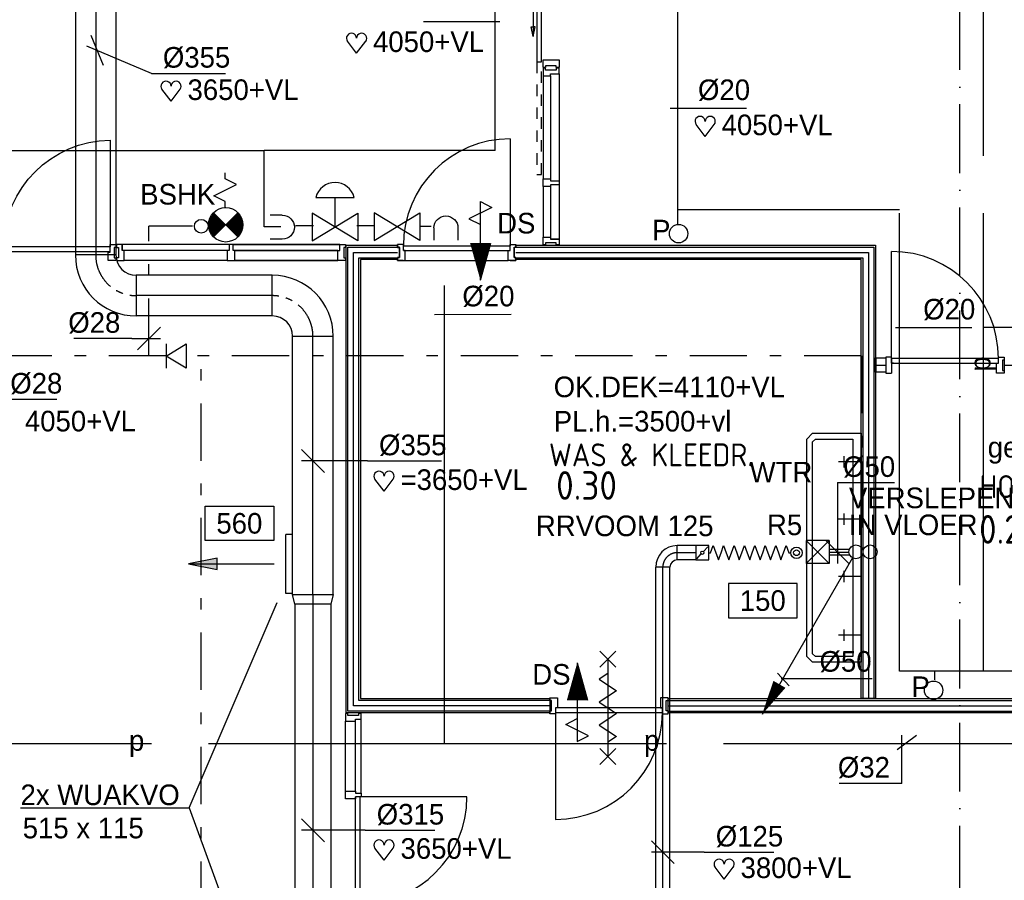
# Model space of a CAD drawing. Extents: x -866131 to -691536, y 173952 to 258052.
# Tile 43 of 160: x -841718 to -833116, y 233631 to 241147. Entities that reach past the tile are written whole.
import ezdxf
from ezdxf.enums import TextEntityAlignment as Align

# ---------------------------------------------------------------- set-up
doc = ezdxf.new("R2010")
doc.units = 0
doc.header["$LTSCALE"] = 100
for name, pattern in [('2322000', [45, 40, -5]), ('2322109', [10, 5, -2, 1, -2]), ('CENTER2', [11.25, 7.5, -1.25, 1.25, -1.25]), ('CENTER4', [5, 3.125, -0.625, 0.625, -0.625]), ('DASHDOT', [9, 6, -1.5, 0, -1.5]), ('HIDDEN', [2, 1, -1]), ('LURETOUR', [6, 4, -2])]:
    doc.linetypes.add(name, pattern=pattern)
doc.layers.get('0').update_dxf_attribs({"linetype": 'CONTINUOUS'})
for name, color, linetype in [('AL$7----_STRAMIEN', 1, 'DASHDOT'), ('AL22----_BINNENWAND', 7, 'CONTINUOUS'), ('AL31----_BUITENKOZ', 7, 'CONTINUOUS'), ('AL32----_BINNENKOZ', 7, 'CONTINUOUS'), ('AL32----_DRAAIRICHTING', 1, 'CONTINUOUS'), ('AL65----_BEVEILIGING', 7, 'CONTINUOUS'), ('AL74----_INRSANITAIR', 7, 'CONTINUOUS'), ('ALL-----_REFLIJNEN', 8, 'CONTINUOUS'), ('ALXAK---_BEPLATING', 1, 'CONTINUOUS'), ('BOUW', 8, 'CONTINUOUS'), ('DOORSNEDE', 1, 'CONTINUOUS'), ('MV-BINNENKOZIJN', 1, 'CONTINUOUS'), ('VOLGNUMMER', 7, 'CONTINUOUS'), ('WL$1----', 4, 'CONTINUOUS'), ('WL531---', 4, 'CONTINUOUS'), ('WL532---', 4, 'CONTINUOUS'), ('WL570---', 3, 'CONTINUOUS'), ('WL570---_HARTLIJN', 7, 'CONTINUOUS'), ('WL570---_RETOUR', 3, 'CONTINUOUS'), ('WL570---_TOEVOER', 3, 'CONTINUOUS'), ('WM$1----', 1, 'CONTINUOUS'), ('WM531---', 1, 'CONTINUOUS'), ('WM541---', 1, 'CONTINUOUS'), ('WM5627--', 1, 'CONTINUOUS'), ('WM570---', 1, 'CONTINUOUS')]:
    doc.layers.add(name, color=color, linetype=linetype)
doc.styles.add('BURO-018', font='BUROFONT.shx', dxfattribs={"height": 180})
doc.styles.get("Standard").update_dxf_attribs({"font": 'ISOCP'})

# ---------------------------------------------------------------- blocks, each defined once
blk = doc.blocks.new('A$C4CDC756A')
at = {"layer": 'BOUW', "color": 1, "style": 'BURO-018'}
for s, p in [('OK.DEK=4110+VL', (0, 300)), ('PL.h.=3500+vl', (0, 0))]:
    blk.add_text(s, height=180, dxfattribs=at).set_placement(p)
blk = doc.blocks.new('LU-ORNAM-646410')
at = {"color": 0, "linetype": 'CONTINUOUS'}
for radius in [50, 25]:
    blk.add_circle((0, 0), radius, dxfattribs=at)
blk = doc.blocks.new('LU-ORND')
at = {"color": 0, "linetype": 'CONTINUOUS'}
for p, q in [((-3, 1.5), (-3, -1.5)), ((3, 1.5), (-3, 1.5)), ((3, -1.5), (3, 1.5)), ((-3, -1.5), (3, -1.5))]:
    blk.add_line(p, q, dxfattribs=at)
blk = doc.blocks.new('LU-1D-KL-7D70')
at = {"color": 0, "linetype": 'CONTINUOUS'}
for p, q in [((-56.4, 62.5), (-56.4, -62.5)), ((56.4, 62.5), (-56.4, 62.5)), ((47, 52), (9.5, 10.5)), ((56.4, -62.5), (56.4, 62.5)), ((-56.4, -62.5), (56.4, -62.5)), ((-9.5, -10.5), (-47, -52))]:
    blk.add_line(p, q, dxfattribs=at)
blk.add_circle((0, 0), 14.1, dxfattribs=at)
blk = doc.blocks.new('LU-1D-F-7D2CB')
at = {"color": 0, "linetype": 'CONTINUOUS'}
for p, q in [((-357.8, 0), (-341.2, 0)), ((-341.2, 0), (-318.5, 62.5)), ((-318.5, 62.5), (-295.7, 0)), ((-295.7, 0), (-273, -62.5)), ((-273, -62.5), (-250.2, 0)), ((-250.2, 0), (-227.5, 62.5)), ((-227.5, 62.5), (-204.7, 0)), ((-204.7, 0), (-182, -62.5)), ((-182, -62.5), (-159.2, 0)), ((-159.2, 0), (-136.5, 62.5)), ((-136.5, 62.5), (-113.7, 0)), ((-113.7, 0), (-91, -62.5)), ((-91, -62.5), (-68.2, 0)), ((-68.2, 0), (-45.5, 62.5)), ((-45.5, 62.5), (-22.7, 0)), ((-22.7, 0), (0, -62.5)), ((0, -62.5), (22.7, 0)), ((22.7, 0), (45.5, 62.5)), ((45.5, 62.5), (68.2, 0)), ((68.2, 0), (91, -62.5)), ((91, -62.5), (113.7, 0)), ((113.7, 0), (136.5, 62.5)), ((136.5, 62.5), (159.2, 0)), ((159.2, 0), (182, -62.5)), ((182, -62.5), (204.7, 0)), ((204.7, 0), (227.5, 62.5)), ((227.5, 62.5), (250.2, 0)), ((250.2, 0), (273, -62.5)), ((273, -62.5), (295.7, 0)), ((295.7, 0), (318.5, 62.5)), ((318.5, 62.5), (341.2, 0)), ((341.2, 0), (357.8, 0))]:
    blk.add_line(p, q, dxfattribs=at)
blk = doc.blocks.new('LU-1D-K-7D')
at = {"color": 0, "linetype": 'CONTINUOUS'}
for p, q in [((-0.5, 62.5), (0.5, 62.5)), ((-0.5, -62.5), (0.5, -62.5))]:
    blk.add_line(p, q, dxfattribs=at)
at = {"layer": 'WL570---_HARTLIJN', "linetype": 'CENTER2'}
blk.add_line((-0.5, 0), (0.5, 0), dxfattribs=at)
blk = doc.blocks.new('LU-1D-B-1-7D5A7D')
at = {"color": 0, "linetype": 'CONTINUOUS'}
for p, q in [((-62.5, 125), (62.5, 125)), ((-125, 62.5), (-125, -62.5))]:
    blk.add_line(p, q, dxfattribs=at)
for radius in [62.5, 187.5]:
    blk.add_arc((-125, 125), radius, 270, 0, dxfattribs=at)
at = {"layer": 'WL570---_HARTLIJN', "linetype": 'CENTER4'}
blk.add_arc((-125, 125), 125, 270, 0, dxfattribs=at)
blk = doc.blocks.new('LU-PIJL7')
at = {"color": 0, "linetype": 'CONTINUOUS'}
for p, q in [((0, 0), (-15, 0)), ((-5, -1), (-5, 1)), ((-5, 1), (0, 0)), ((0, 0), (-5, -1))]:
    blk.add_line(p, q, dxfattribs=at)
blk.add_solid([(-5, 1), (-5, -1), (0, 0)], dxfattribs=at)
blk = doc.blocks.new('LU-1D-K-163')
at = {"color": 0, "linetype": 'CONTINUOUS'}
for p, q in [((-0.5, 177.5), (0.5, 177.5)), ((-0.5, -177.5), (0.5, -177.5))]:
    blk.add_line(p, q, dxfattribs=at)
at = {"layer": 'WL570---_HARTLIJN', "linetype": 'CENTER2'}
blk.add_line((-0.5, 0), (0.5, 0), dxfattribs=at)
blk = doc.blocks.new('LU-1D-K-13B')
at = {"color": 0, "linetype": 'CONTINUOUS'}
for p, q in [((-0.5, 157.5), (0.5, 157.5)), ((-0.5, -157.5), (0.5, -157.5))]:
    blk.add_line(p, q, dxfattribs=at)
at = {"layer": 'WL570---_HARTLIJN', "linetype": 'CENTER2'}
blk.add_line((-0.5, 0), (0.5, 0), dxfattribs=at)
blk = doc.blocks.new('*U103', base_point=(-7713.3, 69769.5))
at = {"layer": 'WM570---', "linetype": 'CONTINUOUS'}
for p, q in [((-7660, 69639), (-7766.5, 69900.1)), ((-7240.2, 69570.6), (-7805.5, 69808.3)), ((-7240.2, 69570.6), (-6593.7, 69570.6))]:
    blk.add_line(p, q, dxfattribs=at)
at = {"layer": 'WM570---', "linetype": 'CONTINUOUS', "style": 'BURO-018'}
blk.add_text('%%c355', height=180, dxfattribs=at).set_placement((-7140.2, 69620.6))
blk = doc.blocks.new('LU-1D-B--1-1635A163')
at = {"color": 0, "linetype": 'CONTINUOUS'}
for p, q in [((-355, -177.5), (-355, 177.5)), ((-177.5, -355), (177.5, -355))]:
    blk.add_line(p, q, dxfattribs=at)
for radius in [532.5, 177.5]:
    blk.add_arc((-355, -355), radius, 0, 90, dxfattribs=at)
at = {"layer": 'WL570---_HARTLIJN', "linetype": 'CENTER4'}
blk.add_arc((-355, -355), 355, 0, 90, dxfattribs=at)
blk = doc.blocks.new('LU-1D-VC-16313B55')
at = {"color": 0, "linetype": 'CONTINUOUS'}
for p, q in [((0, 177.5), (85.1562, 157.5)), ((0, -177.5), (0, 177.5)), ((85.1562, 157.5), (85.1562, -157.5)), ((85.1562, -157.5), (0, -177.5))]:
    blk.add_line(p, q, dxfattribs=at)
at = {"layer": 'WL570---_HARTLIJN', "linetype": 'CENTER4'}
blk.add_line((0, 0), (85.1562, 0), dxfattribs=at)
blk = doc.blocks.new('*U111', base_point=(-3005.3, 59843.6))
at = {"layer": 'WM570---', "linetype": 'CONTINUOUS'}
for p, q in [((-3105, 59943.3), (-2905.6, 59743.9)), ((-2642.8, 59843.6), (-3105.3, 59843.6)), ((-2642.8, 59843.6), (-2036.4, 59843.6))]:
    blk.add_line(p, q, dxfattribs=at)
at = {"layer": 'WM570---', "linetype": 'CONTINUOUS', "style": 'BURO-018'}
blk.add_text('%%c125', height=180, dxfattribs=at).set_placement((-2542.8, 59893.6))
blk = doc.blocks.new('HART')
at = {"color": 1}
for q in [(-28.1, 39.5), (51.4, 39.5)]:
    blk.add_line((11.6, -12.9), q, dxfattribs=at)
for centre, start, end in [((-10.5, 52.8), 0, 217.1867), ((33.8, 52.8), 322.8133, 180)]:
    blk.add_arc(centre, 22.1, start, end, dxfattribs=at)
blk = doc.blocks.new('*U207', base_point=(-6062.4, 63341.4))
at = {"layer": 'WM570---', "linetype": 'CONTINUOUS'}
for p, q in [((-6162.1, 63441.1), (-5962.7, 63241.7)), ((-5584.9, 63341.4), (-6162.4, 63341.4)), ((-5584.9, 63341.4), (-4938.4, 63341.4))]:
    blk.add_line(p, q, dxfattribs=at)
at = {"layer": 'WM570---', "linetype": 'CONTINUOUS', "style": 'BURO-018'}
blk.add_text('%%c355', height=180, dxfattribs=at).set_placement((-5484.9, 63391.4))
blk = doc.blocks.new('*U208', base_point=(-6062.4, 60116.2))
at = {"layer": 'WM570---', "linetype": 'CONTINUOUS'}
for p, q in [((-6162.1, 60215.9), (-5962.7, 60016.5)), ((-5604.9, 60116.2), (-6162.4, 60116.2)), ((-5604.9, 60116.2), (-4998.4, 60116.2))]:
    blk.add_line(p, q, dxfattribs=at)
at = {"layer": 'WM570---', "linetype": 'CONTINUOUS', "style": 'BURO-018'}
blk.add_text('%%c315', height=180, dxfattribs=at).set_placement((-5504.9, 60166.2))
blk = doc.blocks.new('LDS')
at = {"color": 0, "linetype": 'CONTINUOUS'}
for p, q in [((0, 1), (1, 1)), ((0, -1), (1, -1))]:
    blk.add_line(p, q, dxfattribs=at)
blk.add_arc((0, 0), 1, 90, 270, dxfattribs=at)
blk = doc.blocks.new('3048301')
at = {"color": 0, "linetype": 'CONTINUOUS'}
for p, q in [((-2.5, 1.5), (2.5, -1.5)), ((-2.5, -1.5), (-2.5, 1.5)), ((2.5, 1.5), (-2.5, -1.5)), ((2.5, -1.5), (2.5, 1.5))]:
    blk.add_line(p, q, dxfattribs=at)
at = {"color": 0, "linetype": 'CONTINUOUS', "style": 'BURO-018', "flags": 1}
blk.add_attdef('CV_MATCODE', (0, 0), '', height=1.8, dxfattribs=at)
blk = doc.blocks.new('3048311')
at = {"color": 0, "linetype": 'CONTINUOUS'}
for p, q in [((-2.5, 1.5), (0, 0)), ((-2.5, -1.5), (-2.5, 1.5)), ((0, -1.5), (0, 1.5)), ((0, 0), (-2.5, -1.5))]:
    blk.add_line(p, q, dxfattribs=at)
at = {"color": 0, "linetype": 'CONTINUOUS', "style": 'BURO-018', "flags": 1}
blk.add_attdef('CV_MATCODE', (0, 0), '', height=1.8, dxfattribs=at)
blk = doc.blocks.new('*U409', base_point=(-8806.9, 64260.1))
at = {"color": 0, "linetype": 'CONTINUOUS'}
for p, q in [((-8706.9, 64360.1), (-8906.9, 64160.1)), ((-8806.9, 63880.1), (-8806.9, 64360.1)), ((-8806.9, 63880.1), (-8300.7, 63880.1))]:
    blk.add_line(p, q, dxfattribs=at)
at = {"color": 0, "linetype": 'CONTINUOUS', "style": 'BURO-018'}
blk.add_text('%%C28', height=180, dxfattribs=at).set_placement((-8706.9, 63930.1))
blk = doc.blocks.new('*U410', base_point=(-7495.2, 64446.5))
at = {"color": 0, "linetype": 'CONTINUOUS'}
for p, q in [((-7395.2, 64546.5), (-7595.2, 64346.5)), ((-7645.2, 64446.5), (-8151.4, 64446.5)), ((-7645.2, 64446.5), (-7395.2, 64446.5))]:
    blk.add_line(p, q, dxfattribs=at)
at = {"color": 0, "linetype": 'CONTINUOUS', "style": 'BURO-018'}
blk.add_text('%%C28', height=180, dxfattribs=at).set_placement((-7745.2, 64496.5), align=Align.RIGHT)
blk = doc.blocks.new('2322000-3')
at = {"layer": 'WM$1----', "color": 0, "style": 'BURO-018'}
blk.add_text('p', height=180, rotation=90, dxfattribs=at).set_placement((-833298.8, 238140.3), align=Align.MIDDLE)
for p in [(-840696.6, 234825.1), (-836196.6, 234825.1)]:
    blk.add_text('p', height=180, dxfattribs=at).set_placement(p, align=Align.MIDDLE)

msp = doc.modelspace()

# ---------------------------------------------------------------- linework, layer by layer
at = {"color": 2, "linetype": 'CONTINUOUS'}
for p, q in [((-839923.14, 239758.205), (-839923.14, 239808.205)), ((-839823.14, 239708.205), (-839923.14, 239758.205)), ((-840023.14, 239608.205), (-839823.14, 239708.205)), ((-839923.14, 239558.205), (-840023.14, 239608.205)), ((-839923.14, 239508.205), (-839923.14, 239558.205)), ((-840024.019, 239461.557), (-839811.887, 239249.425)), ((-839811.887, 239461.557), (-840024.019, 239249.425)), ((-834442.245, 236447.52), (-835231.995, 235079.633))]:
    msp.add_line(p, q, dxfattribs=at)
at = {"color": 3, "linetype": 'CONTINUOUS'}
for p, q in [((-834645.29, 236523.078), (-834468.119, 236523.078)), ((-834645.29, 236473.078), (-834466.263, 236473.078))]:
    msp.add_line(p, q, dxfattribs=at)
at = {"color": 8, "linetype": 'CONTINUOUS'}
for p, q in [((-838872.326, 234342.56), (-838872.326, 234409.56)), ((-838872.326, 234409.56), (-838784.326, 234409.56)), ((-838784.326, 234342.56), (-838872.326, 234342.56)), ((-838784.326, 234409.56), (-838784.326, 234392.56)), ((-838784.326, 234392.56), (-838733.326, 234392.56)), ((-838733.326, 234359.56), (-838784.326, 234359.56)), ((-838784.326, 234359.56), (-838784.326, 234342.56)), ((-838733.326, 234392.56), (-838733.326, 234359.56))]:
    msp.add_line(p, q, dxfattribs=at)
msp.add_lwpolyline([(-841858.826, 239163.589, -0.40872383), (-840928.826, 240093.589), (-840928.826, 239163.589)], format="xyb", dxfattribs=at)
at = {"color": 2, "linetype": 'CONTINUOUS', "const_width": 150}
for points in [[(-839970.986, 239302.458, -0.41421356), (-839970.986, 239408.524, -1)], [(-839864.92, 239302.458, 0.41421356), (-839864.92, 239408.524, 1)]]:
    msp.add_lwpolyline(points, format="xyb", dxfattribs=at)
at = {"color": 2, "linetype": 'CONTINUOUS'}
msp.add_lwpolyline([(-835231.995, 235079.633, 0, 121.5, 0), (-835080.12, 235342.688, 121.5, 121.5, 0)], format="xyseb", dxfattribs=at)
for centre, radius in [((-839917.953, 239355.491), 150), ((-840132.287, 239342.421), 60), ((-834411.87, 236500.131), 60.75), ((-834288.511, 236498.973), 60.75)]:
    msp.add_circle(centre, radius, dxfattribs=at)
at = {"layer": 'AL$7----_STRAMIEN', "color": 1}
msp.add_lwpolyline([(-833502.826, 179501.228), (-833502.826, 252610.366)], dxfattribs=at)
at = {"layer": 'AL22----_BINNENWAND', "color": 8}
for p, q in [((-838865.326, 235092.728), (-838865.326, 239176.589)), ((-838865.326, 239176.589), (-838416.826, 239176.589)), ((-837382.826, 239176.589), (-834240.326, 239176.589)), ((-834240.326, 239176.589), (-834240.326, 235217.728)), ((-838416.826, 239051.589), (-838740.326, 239051.589)), ((-838740.326, 239051.589), (-838740.326, 235217.728)), ((-834365.326, 239051.589), (-837382.826, 239051.589)), ((-834365.326, 235217.728), (-834365.326, 239051.589)), ((-834239.826, 238192.728), (-834153.729, 238192.728)), ((-834239.826, 238067.728), (-834239.826, 238192.728)), ((-834153.729, 238067.728), (-834239.826, 238067.728)), ((-838740.326, 235217.728), (-837087.326, 235217.728)), ((-837087.326, 235217.728), (-837087.326, 235092.728)), ((-836053.326, 235217.728), (-830157.326, 235217.728)), ((-836053.326, 235092.728), (-836053.326, 235217.728)), ((-834240.326, 235217.728), (-834365.326, 235217.728)), ((-837087.326, 235092.728), (-838865.326, 235092.728)), ((-830157.326, 235092.728), (-836053.326, 235092.728))]:
    msp.add_line(p, q, dxfattribs=at)
at = {"layer": 'AL22----_BINNENWAND', "color": 8, "linetype": 'CONTINUOUS'}
for p, q in [((-838850.326, 235107.728), (-838850.326, 239161.589)), ((-838850.326, 239161.589), (-838416.826, 239161.589)), ((-838416.826, 239161.589), (-838416.826, 239183.589)), ((-838400.826, 239161.589), (-838416.826, 239161.589)), ((-838400.826, 239069.589), (-838400.826, 239161.589)), ((-837398.826, 239069.589), (-837398.826, 239161.589)), ((-837398.826, 239161.589), (-837382.826, 239161.589)), ((-837382.826, 239161.589), (-837382.826, 239183.589)), ((-837382.826, 239161.589), (-834255.326, 239161.589)), ((-834255.326, 239161.589), (-834255.326, 235217.728)), ((-838416.826, 239044.589), (-838416.826, 239069.589)), ((-838416.826, 239069.589), (-838400.826, 239069.589)), ((-837382.826, 239069.589), (-837398.826, 239069.589)), ((-837382.826, 239044.589), (-837382.826, 239069.589)), ((-838755.326, 235202.728), (-838755.326, 239066.589)), ((-838755.326, 239066.589), (-838416.826, 239066.589)), ((-838366.826, 239044.589), (-838416.826, 239044.589)), ((-837432.826, 239044.589), (-837382.826, 239044.589)), ((-837382.826, 239066.589), (-834350.326, 239066.589)), ((-837087.326, 235202.728), (-838755.326, 235202.728)), ((-836053.326, 235202.728), (-830157.326, 235202.728)), ((-837087.326, 235107.728), (-838850.326, 235107.728)), ((-836053.326, 235107.728), (-830157.326, 235107.728))]:
    msp.add_line(p, q, dxfattribs=at)
for points in [[(-837432.274, 240106.589), (-837432.274, 239172.589)], [(-838416.274, 239183.589), (-838416.274, 239158.589), (-838400.274, 239158.589), (-838400.274, 239069.589), (-838416.274, 239069.589), (-838416.274, 239044.589), (-838349.274, 239044.589), (-838349.274, 239132.589), (-838366.274, 239132.589), (-838366.274, 239183.589), (-838416.274, 239183.589)], [(-838366.274, 239172.589), (-837432.274, 239172.589)], [(-837382.274, 239183.589), (-837382.274, 239158.589), (-837398.274, 239158.589), (-837398.274, 239069.589), (-837382.274, 239069.589), (-837382.274, 239044.589), (-837449.274, 239044.589), (-837449.274, 239132.589), (-837432.274, 239132.589), (-837432.274, 239183.589), (-837382.274, 239183.589)], [(-838366.274, 239132.589), (-837432.274, 239132.589)], [(-838349.274, 239044.589), (-837449.274, 239044.589)]]:
    msp.add_lwpolyline(points, dxfattribs=at)
msp.add_arc((-837432.274, 239172.589), 934, 90, 180, dxfattribs=at)
at = {"layer": 'AL31----_BUITENKOZ', "color": 8, "linetype": 'CONTINUOUS'}
for p, q in [((-840928.826, 239163.589), (-841858.826, 239163.589)), ((-840928.826, 239122.589), (-840928.826, 239163.589)), ((-841858.826, 239122.589), (-840928.826, 239122.589))]:
    msp.add_line(p, q, dxfattribs=at)
msp.add_lwpolyline([(-837158.446, 241718.589), (-837199.446, 241718.589), (-837199.446, 240780.089), (-837158.446, 240780.089)], close=True, dxfattribs=at)
at = {"layer": 'AL31----_BUITENKOZ', "color": 8}
for points in [[(-837085.105, 241244.214), (-837231.787, 241243.964), (-837231.787, 241001.219)], [(-837231.787, 241001.219), (-837248.148, 241083.32), (-837231.787, 241083.32)], [(-837231.787, 241001.219), (-837215.425, 241083.32), (-837231.787, 241083.32)]]:
    msp.add_lwpolyline(points, dxfattribs=at)
at = {"layer": 'AL31----_BUITENKOZ', "color": 8, "linetype": 'HIDDEN'}
msp.add_lwpolyline([(-837199.446, 240780.089), (-837199.446, 239794.589), (-837158.446, 239794.589), (-837158.446, 240780.089)], dxfattribs=at)
at = {"layer": 'AL32----_BINNENKOZ', "color": 8}
for p, q in [((-837122.826, 240723.089), (-837144.826, 240723.089)), ((-837144.826, 240723.089), (-837144.826, 240656.089)), ((-837122.826, 240707.089), (-837122.826, 240723.089)), ((-837030.826, 240707.089), (-837122.826, 240707.089)), ((-837005.826, 240723.089), (-837030.826, 240723.089)), ((-837030.826, 240723.089), (-837030.826, 240707.089)), ((-837005.826, 240673.089), (-837005.826, 240723.089)), ((-837144.826, 240656.089), (-837144.826, 239756.089)), ((-837144.826, 240656.089), (-837144.826, 239756.089)), ((-837144.826, 240656.089), (-837081.826, 240656.089)), ((-837081.826, 240656.089), (-837081.826, 240673.089)), ((-837081.826, 240673.089), (-837005.826, 240673.089)), ((-837081.826, 240656.089), (-837081.826, 239756.089)), ((-837005.826, 240673.089), (-837005.826, 239739.089)), ((-837144.826, 239689.089), (-837144.826, 239756.089)), ((-837144.826, 239756.089), (-837081.826, 239756.089)), ((-837081.826, 239689.089), (-837144.826, 239689.089)), ((-837144.826, 239689.089), (-837144.826, 239248.59)), ((-837081.826, 239756.089), (-837081.826, 239739.089)), ((-837081.826, 239739.089), (-837005.826, 239739.089)), ((-837005.826, 239706.089), (-837081.826, 239706.089)), ((-837081.826, 239706.089), (-837081.826, 239689.089)), ((-837081.826, 239689.089), (-837081.826, 239248.589)), ((-837005.826, 239739.089), (-837005.826, 239706.089)), ((-837005.826, 239706.089), (-837005.826, 239231.589)), ((-837144.826, 239181.589), (-837144.826, 239248.589)), ((-837144.826, 239248.589), (-837081.826, 239248.589)), ((-837081.826, 239248.589), (-837081.826, 239231.589)), ((-840926.826, 239116.589), (-840926.826, 239183.589)), ((-840926.826, 239183.589), (-840876.826, 239183.589)), ((-840876.826, 239158.589), (-840892.826, 239158.589)), ((-840892.826, 239158.589), (-840892.826, 239066.589)), ((-840876.826, 239183.589), (-840876.826, 239158.589)), ((-840871.826, 239183.589), (-840871.826, 239158.589)), ((-840821.826, 239183.589), (-840871.826, 239183.589)), ((-840871.826, 239158.589), (-840855.826, 239158.589)), ((-840855.826, 239158.589), (-840855.826, 239066.589)), ((-840821.826, 239183.589), (-840821.826, 239132.589)), ((-839887.326, 239183.589), (-840821.826, 239183.589)), ((-840821.826, 239132.589), (-840821.826, 239183.589)), ((-839887.326, 239183.589), (-839887.326, 239132.589)), ((-839854.326, 239183.589), (-839887.326, 239183.589)), ((-839854.326, 239183.589), (-838920.326, 239183.589)), ((-838920.326, 239183.589), (-839854.326, 239183.589)), ((-839854.326, 239132.589), (-839854.326, 239183.589)), ((-838920.326, 239132.589), (-838920.326, 239183.589)), ((-838920.326, 239183.589), (-838870.326, 239183.589)), ((-838870.326, 239158.589), (-838886.326, 239158.589)), ((-838886.326, 239158.589), (-838886.326, 239066.589)), ((-838870.326, 239183.589), (-838870.326, 239158.589)), ((-837122.826, 239181.589), (-837144.826, 239181.589)), ((-837030.826, 239197.589), (-837122.826, 239197.589)), ((-837122.826, 239197.589), (-837122.826, 239181.589)), ((-837005.826, 239231.589), (-837081.826, 239231.589)), ((-837081.826, 239231.589), (-837005.826, 239231.589)), ((-837030.826, 239181.589), (-837030.826, 239197.589)), ((-837005.826, 239181.589), (-837030.826, 239181.589)), ((-837005.826, 239231.589), (-837005.826, 239181.589)), ((-840943.826, 239044.589), (-840943.826, 239116.589)), ((-840943.826, 239116.589), (-840926.826, 239116.589)), ((-840804.826, 239132.589), (-840821.826, 239132.589)), ((-839904.326, 239132.589), (-840804.826, 239132.589)), ((-840804.826, 239044.589), (-840804.826, 239132.589)), ((-839887.326, 239132.589), (-839904.326, 239132.589)), ((-839904.326, 239132.589), (-839904.326, 239044.589)), ((-839837.326, 239132.589), (-839854.326, 239132.589)), ((-839837.326, 239132.589), (-838937.326, 239132.589)), ((-838937.326, 239132.589), (-839837.326, 239132.589)), ((-839837.326, 239044.589), (-839837.326, 239132.589)), ((-838937.326, 239044.589), (-838937.326, 239132.589)), ((-838937.326, 239132.589), (-838920.326, 239132.589)), ((-840876.826, 239044.589), (-840943.826, 239044.589)), ((-840892.826, 239066.589), (-840876.826, 239066.589)), ((-840876.826, 239066.589), (-840876.826, 239044.589)), ((-840855.826, 239066.589), (-840871.826, 239066.589)), ((-840871.826, 239066.589), (-840871.826, 239044.589)), ((-840871.826, 239044.589), (-840804.826, 239044.589)), ((-839904.326, 239044.589), (-840804.825, 239044.589)), ((-839904.326, 239044.589), (-839837.326, 239044.589)), ((-839837.326, 239044.589), (-838937.326, 239044.589)), ((-838937.326, 239044.589), (-839837.326, 239044.589)), ((-839837.326, 239044.589), (-838937.326, 239044.589)), ((-838937.326, 239044.589), (-839837.326, 239044.589)), ((-838870.326, 239044.589), (-838937.326, 239044.589)), ((-838886.326, 239066.589), (-838870.326, 239066.589)), ((-838870.326, 239066.589), (-838870.326, 239044.589)), ((-834100.277, 238199.728), (-834150.277, 238199.728)), ((-834100.277, 238148.728), (-834100.277, 238199.728)), ((-833166.277, 238188.728), (-834100.277, 238188.728)), ((-833166.277, 238188.728), (-834100.277, 238188.728)), ((-834100.277, 238188.728), (-834100.277, 238148.728)), ((-834083.277, 238148.728), (-834100.277, 238148.728)), ((-834100.277, 238148.728), (-833166.277, 238148.728)), ((-834100.277, 238148.728), (-834100.277, 238060.728)), ((-833183.277, 238060.728), (-833183.277, 238148.728)), ((-833183.277, 238148.728), (-833166.277, 238148.728)), ((-833166.277, 238148.728), (-833166.277, 238199.728)), ((-833166.277, 238199.728), (-833116.277, 238199.728)), ((-833166.277, 238148.728), (-833166.277, 238188.728)), ((-834150.277, 238060.728), (-834100.277, 238060.728)), ((-833116.277, 238060.728), (-833183.277, 238060.728)), ((-837087.326, 235202.728), (-837087.326, 235224.728)), ((-837087.326, 235224.728), (-837020.326, 235224.728)), ((-837071.326, 235202.728), (-837087.326, 235202.728)), ((-837071.326, 235110.728), (-837071.326, 235202.728)), ((-837020.326, 235224.728), (-837020.326, 235136.728)), ((-836053.326, 235224.728), (-836120.326, 235224.728)), ((-836120.326, 235224.728), (-836120.326, 235136.728)), ((-836069.326, 235110.728), (-836069.326, 235202.728)), ((-836069.326, 235202.728), (-836053.326, 235202.728)), ((-836053.326, 235202.728), (-836053.326, 235224.728)), ((-837037.326, 235136.728), (-837037.326, 235096.728)), ((-836103.326, 235136.728), (-837037.326, 235136.728)), ((-837020.326, 235136.728), (-837037.326, 235136.728)), ((-837037.326, 235136.728), (-837037.326, 235085.728)), ((-836120.326, 235136.728), (-836103.326, 235136.728)), ((-836103.326, 235096.728), (-836103.326, 235136.728)), ((-836103.326, 235136.728), (-836103.326, 235085.728)), ((-838850.326, 235087.728), (-838872.326, 235087.728)), ((-838872.326, 235087.728), (-838872.326, 235020.728)), ((-838850.326, 235071.728), (-838850.326, 235087.728)), ((-838758.326, 235071.728), (-838850.326, 235071.728)), ((-838784.326, 235020.728), (-838784.326, 235037.728)), ((-838784.326, 235037.728), (-838733.326, 235037.728)), ((-838733.326, 235087.728), (-838758.326, 235087.728)), ((-838758.326, 235087.728), (-838758.326, 235071.728)), ((-838733.326, 235037.728), (-838733.326, 235087.728)), ((-838733.326, 234392.56), (-838733.326, 235037.393)), ((-837087.326, 235085.728), (-837087.326, 235110.728)), ((-837087.326, 235110.728), (-837071.326, 235110.728)), ((-837037.326, 235085.728), (-837087.326, 235085.728)), ((-837037.326, 235096.728), (-836103.326, 235096.728)), ((-837037.326, 235096.728), (-836103.326, 235096.728)), ((-836103.326, 235085.728), (-836053.326, 235085.728)), ((-836053.326, 235110.728), (-836069.326, 235110.728)), ((-836053.326, 235085.728), (-836053.326, 235110.728)), ((-838872.326, 235020.728), (-838784.326, 235020.728)), ((-838872.326, 234409.56), (-838872.326, 235020.393)), ((-838782.845, 234409.56), (-838782.845, 235020.393)), ((-838784.326, 233425.728), (-838784.326, 234359.728)), ((-838744.326, 233425.728), (-838744.326, 234359.728))]:
    msp.add_line(p, q, dxfattribs=at)
msp.add_lwpolyline([(-837005.826, 240728.089), (-837030.826, 240728.089), (-837030.826, 240744.089), (-837122.826, 240744.089), (-837122.826, 240728.089), (-837144.826, 240728.089), (-837144.826, 240795.089), (-837081.826, 240795.089), (-837081.826, 240795.089), (-837005.826, 240795.089), (-837005.826, 240728.089)], dxfattribs=at)
at = {"layer": 'AL32----_DRAAIRICHTING', "color": 8}
for p, q in [((-834100.277, 238188.728), (-834100.277, 239122.728)), ((-833116.277, 238174.728), (-833132.277, 238174.728)), ((-833132.277, 238174.728), (-833132.277, 238082.728)), ((-833116.277, 238199.728), (-833116.277, 238174.728)), ((-833116.277, 238174.728), (-833116.277, 238082.728)), ((-833132.277, 238082.728), (-833116.277, 238082.728)), ((-833116.277, 238082.728), (-833116.277, 238060.728)), ((-837037.326, 235096.728), (-837037.326, 234162.728)), ((-837810.326, 234359.728), (-838744.326, 234359.728))]:
    msp.add_line(p, q, dxfattribs=at)
for centre, start, end in [((-834100.277, 238188.728), 0, 90), ((-837037.326, 235096.728), 270, 360), ((-838744.326, 234359.728), 270, 0)]:
    msp.add_arc(centre, 934, start, end, dxfattribs=at)
at = {"layer": 'AL65----_BEVEILIGING', "color": 8, "linetype": 'CONTINUOUS'}
for points in [[(-836650.326, 235631.728), (-836510.326, 235491.728)], [(-836510.326, 235631.728), (-836650.326, 235491.728)], [(-836580.326, 235561.728), (-836580.326, 234711.728)], [(-836580.326, 235436.728), (-836655.326, 235386.728), (-836505.326, 235286.728), (-836580.326, 235236.728)], [(-836580.326, 235236.728), (-836655.326, 235186.728), (-836505.326, 235086.728), (-836580.326, 235036.728)], [(-836580.326, 235036.728), (-836655.326, 234986.728), (-836505.326, 234886.728), (-836580.326, 234836.728)], [(-836650.326, 234781.728), (-836510.326, 234641.728)], [(-836510.326, 234781.728), (-836650.326, 234641.728)]]:
    msp.add_lwpolyline(points, dxfattribs=at)
at = {"layer": 'AL74----_INRSANITAIR', "color": 8, "linetype": 'CONTINUOUS'}
for p, q in [((-834350.326, 239066.589), (-834350.326, 235217.728)), ((-838740.326, 237534.881), (-838740.326, 235534.881)), ((-834840.326, 237484.881), (-834790.326, 237534.881)), ((-834790.326, 237534.881), (-834665.326, 237534.881)), ((-834665.326, 237534.881), (-834365.326, 237534.881)), ((-834365.326, 237534.881), (-834365.326, 235534.881)), ((-834840.326, 235584.881), (-834840.326, 237484.881)), ((-834790.326, 237459.881), (-834765.326, 237484.881)), ((-834790.326, 235609.881), (-834790.326, 237459.881)), ((-834765.326, 237484.881), (-834665.326, 237484.881)), ((-834665.326, 237484.881), (-834440.326, 237484.881)), ((-834440.326, 237484.881), (-834440.326, 235584.881)), ((-834790.326, 235534.881), (-834840.326, 235584.881)), ((-834765.326, 235584.881), (-834790.326, 235609.881)), ((-834665.326, 235584.881), (-834765.326, 235584.881)), ((-834440.326, 235584.881), (-834665.326, 235584.881)), ((-834665.326, 235534.881), (-834790.326, 235534.881)), ((-834365.326, 235534.881), (-834665.326, 235534.881))]:
    msp.add_line(p, q, dxfattribs=at)
for points in [[(-834365.326, 237284.855), (-834565.326, 237284.855)], [(-834515.326, 237234.855), (-834515.326, 237334.855)], [(-834515.326, 236734.855), (-834515.326, 236834.855)], [(-834365.326, 236784.855), (-834565.326, 236784.855)], [(-834515.326, 236234.855), (-834515.326, 236334.855)], [(-834365.326, 236284.855), (-834565.326, 236284.855)], [(-834515.326, 235721.555), (-834515.326, 235821.555)], [(-834365.326, 235771.555), (-834565.326, 235771.555)]]:
    msp.add_lwpolyline(points, dxfattribs=at)
at = {"layer": 'ALL-----_REFLIJNEN', "color": 8, "linetype": 'CONTINUOUS'}
for p, q in [((-838802.826, 235155.228), (-838802.826, 239114.089)), ((-838802.826, 239114.089), (-838416.826, 239114.089)), ((-837382.826, 239114.089), (-836809.826, 239114.089)), ((-836809.826, 239114.089), (-834302.826, 239114.089)), ((-834302.826, 239114.089), (-834302.826, 235217.728)), ((-834239.826, 238130.228), (-834153.729, 238130.228)), ((-833116.858, 238130.228), (-830078.449, 238130.228)), ((-837087.326, 235155.228), (-838802.826, 235155.228)), ((-836053.326, 235155.228), (-830157.326, 235155.228))]:
    msp.add_line(p, q, dxfattribs=at)
at = {"layer": 'ALXAK---_BEPLATING', "color": 8}
for p, q in [((-834235.679, 238067.728), (-834235.679, 238192.728)), ((-834150.277, 238199.728), (-834150.277, 238060.728))]:
    msp.add_line(p, q, dxfattribs=at)
at = {"layer": 'DOORSNEDE', "color": 1}
for p, q in [((-837692.653, 238871.453), (-837692.653, 239557.791)), ((-837692.653, 238871.453), (-837602.379, 239196.56)), ((-836847.155, 235529.245), (-836847.155, 234842.906)), ((-836847.155, 235529.245), (-836756.882, 235204.137))]:
    msp.add_line(p, q, dxfattribs=at)
for points in [[(-837602.379, 239196.56), (-837692.653, 239196.56), (-837692.653, 238871.453)], [(-836756.882, 235204.137), (-836847.155, 235204.137), (-836847.155, 235529.245)]]:
    msp.add_solid(points, dxfattribs=at)
at = {"layer": 'WL$1----', "linetype": '2322000'}
for p, q in [((-837564.547, 240005.711), (-837564.547, 249828.091)), ((-835968.364, 239358.434), (-835968.364, 249823.619)), ((-833298.802, 235456.898), (-833298.802, 249823.619)), ((-851165.703, 240005.711), (-839583.603, 240005.711)), ((-839583.603, 239339.094), (-839583.603, 240005.711)), ((-837564.547, 240005.711), (-839583.603, 240005.711)), ((-834031.023, 239485.166), (-835965.943, 239485.166)), ((-834031.023, 235458.75), (-834031.023, 239485.166)), ((-839436.965, 239339.094), (-839583.603, 239339.094)), ((-839152.004, 239346.746), (-839309.56, 239346.746)), ((-838614.327, 239346.746), (-838771.883, 239346.746)), ((-838123.513, 239339.96), (-838215.804, 239339.96)), ((-838006.577, 234825.124), (-838006.577, 239311.577)), ((-832150.284, 235458.75), (-834031.023, 235458.75)), ((-833723.173, 235382.746), (-833723.173, 235458.75)), ((-858068.094, 234825.124), (-832325.18, 234825.124))]:
    msp.add_line(p, q, dxfattribs=at)
at = {"layer": 'WL$1----', "color": 2}
for p, q in [((-839130.617, 239594.169), (-838794.546, 239594.169)), ((-838962.758, 239336.757), (-838962.758, 239594.083))]:
    msp.add_line(p, q, dxfattribs=at)
at = {"layer": 'WL$1----'}
msp.add_line((-831643.73, 238458.384), (-833296.044, 238458.384), dxfattribs=at)
at = {"layer": 'WL$1----', "color": 1}
for p, q in [((-834053.004, 234772.957), (-833883.706, 234899.867)), ((-834011.522, 234475.416), (-834011.522, 234898.834)), ((-834011.522, 234475.416), (-834559.4, 234475.416))]:
    msp.add_line(p, q, dxfattribs=at)
at = {"layer": 'WL$1----'}
for centre in [(-835961.483, 239278.683), (-833733.445, 235290.435)]:
    msp.add_circle(centre, 80.756, dxfattribs=at)
at = {"layer": 'WL$1----', "color": 2}
msp.add_arc((-838962.581, 239551.71), 173.317, 14.1807556, 165.8192444, dxfattribs=at)
at = {"layer": 'WL531---', "linetype": '2322109'}
for p, q in [((-840588.946, 238213.268), (-840588.946, 239344.766)), ((-840209.12, 239344.766), (-840588.946, 239344.766)), ((-840438.16, 238211.748), (-844280.999, 238211.748)), ((-834364.139, 238211.748), (-840265.174, 238211.748)), ((-840132.287, 230295.378), (-840132.287, 238211.748)), ((-834364.139, 238211.748), (-834364.139, 236551.475))]:
    msp.add_line(p, q, dxfattribs=at)
at = {"layer": 'WL570---', "color": 1}
for p, q in [((-837592.653, 239507.791), (-837792.653, 239407.791)), ((-837692.653, 239557.791), (-837592.653, 239507.791)), ((-837792.653, 239407.791), (-837692.653, 239357.791)), ((-836947.155, 234992.906), (-836847.155, 235042.906)), ((-836747.155, 234892.906), (-836947.155, 234992.906)), ((-836847.155, 234842.906), (-836747.155, 234892.906))]:
    msp.add_line(p, q, dxfattribs=at)
for points in [[(-837692.653, 238871.453, 0, 181, 0), (-837692.653, 239196.56, 181, 181, 0)], [(-836847.155, 235529.245, 0, 181, 0), (-836847.155, 235204.137, 181, 181, 0)]]:
    msp.add_lwpolyline(points, format="xyseb", dxfattribs=at)
at = {"layer": 'WL570---_HARTLIJN', "linetype": 'CENTER2'}
msp.add_line((-834645.29, 236498.078), (-834472.585, 236498.078), dxfattribs=at)
at = {"layer": 'WL570---_HARTLIJN', "color": 1, "linetype": 'CONTINUOUS'}
for p, q in [((-835095.881, 235440.683), (-834996.694, 235329.152)), ((-834271.359, 235391.114), (-835064.854, 235391.114))]:
    msp.add_line(p, q, dxfattribs=at)
at = {"layer": 'WM541---', "color": 3}
for p, q in [((-834845.733, 236598.889), (-834845.733, 236398.889)), ((-834645.733, 236598.889), (-834845.733, 236398.889)), ((-834645.733, 236398.889), (-834845.733, 236598.889)), ((-834645.733, 236598.889), (-834845.733, 236598.889)), ((-834645.733, 236598.889), (-834645.733, 236398.889)), ((-834645.733, 236398.889), (-834845.733, 236398.889))]:
    msp.add_line(p, q, dxfattribs=at)
at = {"layer": 'WM570---'}
for p, q in [((-838191.224, 241129.782), (-837523.28, 241130.831)), ((-836034.913, 240374.467), (-835366.969, 240375.516)), ((-838093.464, 238572.991), (-837425.52, 238574.04)), ((-834067.13, 238458.402), (-833399.186, 238459.452)), ((-840238.315, 234264.336), (-839469.734, 236056.946)), ((-841711.425, 234264.336), (-840238.315, 234264.336)), ((-840238.315, 234264.336), (-839373.661, 231895.532))]:
    msp.add_line(p, q, dxfattribs=at)
at = {"layer": 'WM570---', "color": 1}
for p, q in [((-834574.272, 237104.053), (-834574.272, 236398.078)), ((-834574.272, 237104.053), (-834074.35, 237104.053)), ((-834673.974, 236597.78), (-834474.57, 236398.376))]:
    msp.add_line(p, q, dxfattribs=at)
at = {"layer": 'WM570---', "color": 3}
for p, q in [((-839393.46, 236137.089), (-839393.46, 236652.089)), ((-839333.652, 236652.089), (-839393.46, 236652.089)), ((-839333.652, 236137.089), (-839393.46, 236137.089))]:
    msp.add_line(p, q, dxfattribs=at)

# ---------------------------------------------------------------- block references
at = {"layer": 'MV-BINNENKOZIJN'}
msp.add_blockref('A$C4CDC756A', (-837052.614, 237550.231), dxfattribs=at)
at = {"layer": 'WL$1----', "color": 2, "xscale": -105, "yscale": 105, "zscale": 105}
msp.add_blockref('LDS', (-839423.612, 239334.905), dxfattribs=at)
at = {"layer": 'WL$1----', "color": 2}
for name, p, xscale, yscale, zscale, rotation in [('3048301', (-838962.758, 239336.757), 80, 80, 80, 180), ('3048301', (-838422.383, 239339.786), 80, 80, 80, 180), ('LDS', (-837994.037, 239327.86), -105, 105, 105, 89.99999999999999)]:
    msp.add_blockref(name, p, dxfattribs=dict(at, xscale=xscale, yscale=yscale, zscale=zscale, rotation=rotation))
at = {"layer": 'WL531---', "color": 2, "xscale": 70, "yscale": 70, "zscale": 70, "rotation": 179.9999999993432}
msp.add_blockref('3048311', (-840439.925, 238209.926), dxfattribs=at)
at = {"layer": 'WL570---_RETOUR', "linetype": 'LURETOUR'}
for name, p, xscale, rotation in [('LU-1D-K-163', (-841054.393, 241793.31), 5402.541532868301, 269.9999999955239), ('LU-1D-K-163', (-840105.272, 238737.039), 1188.241551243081, 179.9999999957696), ('LU-1D-K-163', (-839156.152, 237255.01), 2254.059404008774, 89.9999999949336), ('LU-1D-K-7D', (-836099.057, 233596.998), 5539.284068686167, 89.9999999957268), ('LU-1D-K-13B', (-839156.152, 233500.352), 5084.942586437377, 269.9999999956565)]:
    msp.add_blockref(name, p, dxfattribs=dict(at, xscale=xscale, rotation=rotation))
at = {"layer": 'WL570---_RETOUR', "xscale": 2, "yscale": 2, "zscale": 2}
for p in [(-838798.218, 240878.989), (-840419.034, 240460.017), (-835752.2, 240152.771), (-838557.823, 237054.536), (-838557.823, 233833.59), (-835586.759, 233665.535)]:
    msp.add_blockref('HART', p, dxfattribs=at)
at = {"layer": 'WL570---_RETOUR', "linetype": 'LURETOUR'}
for p, rotation in [((-841054.393, 238737.039), 179.9999999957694), ((-839156.152, 238737.039), 359.9999999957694)]:
    msp.add_blockref('LU-1D-B--1-1635A163', p, dxfattribs=dict(at, rotation=rotation))
at = {"layer": 'WL570---_RETOUR', "linetype": 'CONTINUOUS', "rotation": 179.9999999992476}
msp.add_blockref('LU-1D-KL-7D70', (-835754.331, 236491.64), dxfattribs=at)
at = {"layer": 'WL570---_RETOUR', "linetype": 'LURETOUR'}
msp.add_blockref('LU-1D-F-7D2CB', (-835340.113, 236491.64), dxfattribs=at)
at = {"layer": 'WL570---_RETOUR', "rotation": 359.9999999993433}
msp.add_blockref('LU-ORNAM-646410', (-834931.109, 236491.64), dxfattribs=at)
at = {"layer": 'WL570---_TOEVOER', "linetype": 'CONTINUOUS'}
for name, p, rotation in [('LU-1D-B-1-7D5A7D', (-836099.057, 236491.64), 180.0000000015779), ('LU-1D-VC-16313B55', (-839156.152, 236127.98), 270)]:
    msp.add_blockref(name, p, dxfattribs=dict(at, rotation=rotation))
at = {"layer": 'WL570---_TOEVOER', "linetype": 'CONTINUOUS', "xscale": 163.2751140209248, "rotation": 180.0000000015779}
msp.add_blockref('LU-1D-K-7D', (-835892.419, 236491.64), dxfattribs=at)
at = {"layer": 'WL570---_TOEVOER', "color": 3, "xscale": -50, "yscale": 50, "zscale": 50}
msp.add_blockref('LU-PIJL7', (-840244.358, 236394.589), dxfattribs=at)
at = {"layer": 'WM$1----'}
msp.add_blockref('2322000-3', (0, 0), dxfattribs=at)
at = {"layer": 'WM531---'}
for name, p in [('*U410', (-840588.946, 238362.795)), ('*U409', (-841900.659, 238211.748))]:
    msp.add_blockref(name, p, dxfattribs=at)
at = {"layer": 'WM570---'}
for name, p in [('*U103', (-841040.247, 240877.138)), ('*U207', (-839156.152, 237293.061)), ('*U208', (-839156.152, 234067.927)), ('*U111', (-836099.057, 233876.286))]:
    msp.add_blockref(name, p, dxfattribs=at)
ref = msp.add_blockref('LU-ORND', (-839798.962, 236748.935), dxfattribs=dict(at, xscale=-100, yscale=100, zscale=100, rotation=180))
ref.add_attrib('LU_TEXT1', '560', dxfattribs={"layer": '0', "color": 1, "linetype": 'CONTINUOUS', "height": 180, "style": 'BURO-018'}).set_placement((-839798.962, 236748.935), align=Align.MIDDLE)
ref = msp.add_blockref('LU-ORND', (-835226.058, 236074.213), dxfattribs=dict(at, xscale=100, yscale=100, zscale=100))
ref.add_attrib('LU_TEXT1', '150', dxfattribs={"layer": '0', "color": 1, "linetype": 'CONTINUOUS', "height": 180, "style": 'BURO-018'}).set_placement((-835226.058, 236074.213), align=Align.MIDDLE)

# ---------------------------------------------------------------- texts
at = {"layer": 'AL74----_INRSANITAIR', "color": 8, "linetype": 'CONTINUOUS'}
for s, p in [('WAS & KLEEDR.', (-837093.852, 237246.559)), ('HOUTMOT/ BERGING', (-833332.368, 236969.136))]:
    msp.add_text(s, height=200, dxfattribs=at).set_placement(p)
at = {"layer": 'BOUW', "color": 1, "style": 'BURO-018'}
for s, p in [('BSHK', (-840665.233, 239532.353)), ('geisoleerd', (-833260.309, 237322.945)), ('WTR', (-835340.773, 237105.43)), ('RRVOOM 125', (-837208.099, 236636.596)), ('2x WUAKVO', (-841711.079, 234287.714)), ('515 x 115', (-841691.849, 233997.671))]:
    msp.add_text(s, height=180, dxfattribs=at).set_placement(p)
at = {"layer": 'VOLGNUMMER', "color": 252, "linetype": 'BYBLOCK'}
for tag, p in [('0.30', (-836765.516, 237079.481)), ('0.29A', (-832966.204, 236696.193))]:
    msp.add_attdef(tag, text='', height=250, dxfattribs=at).set_placement(p, align=Align.MIDDLE_CENTER)
at = {"layer": 'WL$1----', "color": 1, "style": 'BURO-018'}
for s, p in [('P', (-836193.169, 239219.477)), ('P', (-833927.045, 235231.229)), ('%%c32', (-834569.981, 234528.296))]:
    msp.add_text(s, height=180, dxfattribs=at).set_placement(p)
at = {"layer": 'WL532---', "color": 1, "style": 'BURO-018'}
for p in [(-837546.756, 239279.979), (-837239.93, 235339.519)]:
    msp.add_text('DS', height=180, dxfattribs=at).set_placement(p)
at = {"layer": 'WL570---_HARTLIJN', "color": 1, "linetype": 'CENTER4', "style": 'BURO-018'}
msp.add_text('%%c50', height=180, dxfattribs=at).set_placement((-834730.099, 235453.075))
at = {"layer": 'WL570---_RETOUR', "color": 1, "style": 'BURO-018'}
for s, p in [('4050+VL', (-838631.297, 240864.484)), ('3650+VL', (-840252.114, 240445.512)), ('4050+VL', (-835585.28, 240138.266)), ('4050+VL', (-841672.931, 237551.464)), ('=3650+VL', (-838390.903, 237040.031)), ('3650+VL', (-838390.903, 233819.085)), ('3800+VL', (-835419.839, 233651.03))]:
    msp.add_text(s, height=180, dxfattribs=at).set_placement(p)
at = {"layer": 'WM5627--', "color": 1, "style": 'BURO-018'}
msp.add_text('R5', height=180, dxfattribs=at).set_placement((-835188.992, 236645.29))
at = {"layer": 'WM570---', "color": 1, "style": 'BURO-018'}
for s, p in [('%%C20', (-835791.851, 240444.861)), ('%%C20', (-837850.402, 238643.385)), ('%%C20', (-833824.068, 238528.796)), ('VERSLEPEN', (-834473.106, 236880.939)), ('IN VLOER', (-834473.106, 236645.425))]:
    msp.add_text(s, height=180, dxfattribs=at).set_placement(p)
at = {"layer": 'WM570---', "linetype": 'CONTINUOUS', "style": 'BURO-018'}
msp.add_text('%%c50', height=180, dxfattribs=at).set_placement((-834524.272, 237154.053))

doc.saveas('drawing.dxf')
